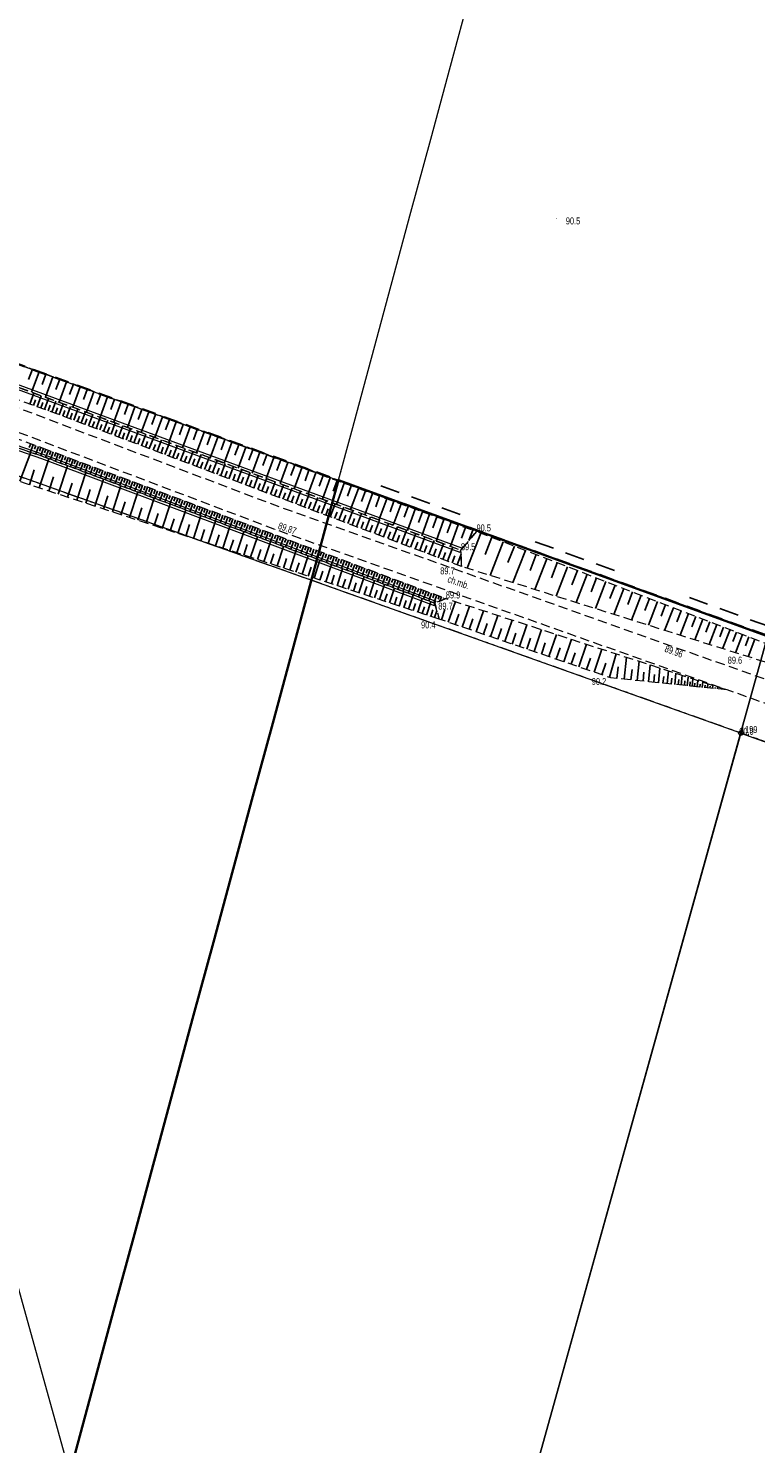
# Model space of a CAD drawing. Header units: metres. Extents: x 6524698 to 6533081, y 5883213 to 5896811.
# Tile 98 of 131: x 6526898 to 6526976, y 5894274 to 5894426. Entities that reach past the tile are written whole.
import ezdxf

# ---------------------------------------------------------------- set-up
doc = ezdxf.new("R2010")
doc.units = ezdxf.units.M
for name, pattern in [('mapa zasadnicza$0$1.0_0.5', [1.5, 1, -0.5]), ('mapa zasadnicza$0$1.5_1.0', [2.5, 1.5, -1]), ('mapa zasadnicza$0$219-1000', [0]), ('mapa zasadnicza$0$219-500', [0]), ('mapa zasadnicza$0$32_1000of', [17.7, 2.1, -1.4, 2.1, -1.4, 2.1, -8.6]), ('mapa zasadnicza$0$egkk-1000', [3, 2.25, -0.75]), ('mapa zasadnicza$0$egkk-500', [2, 1.5, -0.5]), ('mapa zasadnicza$0$egug-1000', [1.5, 0.75, -0.75]), ('mapa zasadnicza$0$egug-500', [1, 0.5, -0.5]), ('mapa zasadnicza$0$l219_1000', [0]), ('mapa zasadnicza$0$suep_sn_500', [0]), ('mapa zasadnicza$0$suep_wn_500', [0])]:
    doc.linetypes.add(name, pattern=pattern)
for name, color, linetype in [('mapa zasadnicza$0$000 Inne (niezydentyfikowane)', 7, 'Continuous'), ('mapa zasadnicza$0$202-punkt graniczny', 7, 'Continuous'), ('mapa zasadnicza$0$202-punkt graniczny-Atr103', 7, 'Continuous'), ('mapa zasadnicza$0$216-obręb ewidencyjny', 7, 'Continuous'), ('mapa zasadnicza$0$217-kontur klasyfikacyjny', 7, 'Continuous'), ('mapa zasadnicza$0$218-kontur użytku gruntowego', 7, 'Continuous'), ('mapa zasadnicza$0$219-działka ewidencyjna', 7, 'Continuous'), ('mapa zasadnicza$0$235-Granica obrębu symb. poboczny', 7, 'Continuous'), ('mapa zasadnicza$0$chodnik', 7, 'Continuous'), ('mapa zasadnicza$0$chodnik-Atr17', 7, 'Continuous'), ('mapa zasadnicza$0$pikieta naturalna', 7, 'Continuous'), ('mapa zasadnicza$0$pikieta naturalna-Atr2', 7, 'Continuous'), ('mapa zasadnicza$0$pikieta sztuczna', 7, 'Continuous'), ('mapa zasadnicza$0$pikieta sztuczna-Atr2', 7, 'Continuous'), ('mapa zasadnicza$0$przewód elektroenergetyczny wysokiego napięcia', 7, 'Continuous'), ('mapa zasadnicza$0$przewód elektroenergetyczny średniego napięcia', 7, 'Continuous'), ('mapa zasadnicza$0$Ramki i opis wydruku', 7, 'Continuous'), ('mapa zasadnicza$0$rów przydrożny (linia)', 7, 'Continuous'), ('mapa zasadnicza$0$skarpa nieumocniona', 7, 'Continuous')]:
    doc.layers.add(name, color=color, linetype=linetype)
doc.styles.add('mapa zasadnicza$0$STANDARD', font='Working1250', dxfattribs={"width": 0.75})

# ---------------------------------------------------------------- blocks, each defined once
blk = doc.blocks.new('mapa zasadnicza$0$202')
at = {"color": 0, "linetype": 'Continuous', "lineweight": 0}
blk.add_circle((0, 0), 0.25, dxfattribs=at)
blk = doc.blocks.new('mapa zasadnicza$0$PW01')
at = {"linetype": 'Continuous', "lineweight": 13}
h = blk.add_hatch(color=0, dxfattribs=at)
edge = h.paths.add_edge_path()
edge.add_arc((0, 0), 0.045, 0, 360)

msp = doc.modelspace()

# ---------------------------------------------------------------- linework, layer by layer
at = {"layer": 'mapa zasadnicza$0$000 Inne (niezydentyfikowane)', "color": 7, "linetype": 'Continuous', "lineweight": 35, "flags": 128}
msp.add_lwpolyline([(6526902.663, 5894272.633), (6526904.795, 5894280.515), (6526906.927, 5894288.397), (6526909.058, 5894296.279), (6526911.19, 5894304.161), (6526913.321, 5894312.042), (6526915.453, 5894319.924), (6526917.584, 5894327.806), (6526919.716, 5894335.688), (6526921.848, 5894343.57), (6526923.979, 5894351.452), (6526926.111, 5894359.334), (6526928.242, 5894367.216), (6526930.374, 5894375.098), (6526931.071, 5894377.675), (6526977.15, 5894360.93), (6527004.75, 5894459.57)], dxfattribs=at)
at = {"layer": 'mapa zasadnicza$0$000 Inne (niezydentyfikowane)', "color": 7, "linetype": 'Continuous', "lineweight": 25, "flags": 128}
for points in [[(6526898.05, 5894389.67), (6526897.64, 5894388.56)], [(6526898.79, 5894389.4), (6526897.97, 5894387.18)], [(6526899.52, 5894389.13), (6526899.12, 5894388.02)], [(6526900.26, 5894388.86), (6526899.45, 5894386.64)], [(6526901, 5894388.59), (6526900.6, 5894387.48)], [(6526897.77, 5894385.91), (6526898.2, 5894387.1)], [(6526901.74, 5894388.32), (6526900.93, 5894386.1)], [(6526902.48, 5894388.05), (6526902.07, 5894386.94)], [(6526903.21, 5894387.77), (6526902.4, 5894385.57)], [(6526903.95, 5894387.5), (6526903.55, 5894386.4)], [(6526904.69, 5894387.24), (6526903.88, 5894385.02)], [(6526905.43, 5894386.97), (6526905.02, 5894385.86)], [(6526898.17, 5894385.76), (6526898.38, 5894386.36)], [(6526898.56, 5894385.62), (6526899, 5894386.81)], [(6526898.96, 5894385.47), (6526899.18, 5894386.07)], [(6526899.36, 5894385.33), (6526899.79, 5894386.52)], [(6526899.75, 5894385.19), (6526899.97, 5894385.78)], [(6526900.15, 5894385.04), (6526900.58, 5894386.23)], [(6526900.55, 5894384.9), (6526900.76, 5894385.49)], [(6526900.94, 5894384.76), (6526901.37, 5894385.94)], [(6526901.73, 5894384.47), (6526902.18, 5894385.65)], [(6526906.16, 5894386.7), (6526905.35, 5894384.48)], [(6526906.9, 5894386.43), (6526906.5, 5894385.32)], [(6526907.64, 5894386.16), (6526906.83, 5894383.94)], [(6526908.38, 5894385.89), (6526907.98, 5894384.77)], [(6526909.12, 5894385.62), (6526908.31, 5894383.39)], [(6526901.34, 5894384.61), (6526901.55, 5894385.21)], [(6526902.13, 5894384.32), (6526902.35, 5894384.91)], [(6526902.52, 5894384.17), (6526902.97, 5894385.36)], [(6526902.92, 5894384.02), (6526903.14, 5894384.62)], [(6526903.32, 5894383.87), (6526903.77, 5894385.06)], [(6526903.72, 5894383.72), (6526903.94, 5894384.32)], [(6526904.12, 5894383.57), (6526904.57, 5894384.77)], [(6526904.52, 5894383.42), (6526904.75, 5894384.02)], [(6526904.92, 5894383.27), (6526905.38, 5894384.47)], [(6526905.73, 5894382.96), (6526906.19, 5894384.17)], [(6526909.87, 5894385.34), (6526909.46, 5894384.23)], [(6526910.61, 5894385.07), (6526909.79, 5894382.84)], [(6526911.35, 5894384.8), (6526910.94, 5894383.69)], [(6526912.09, 5894384.53), (6526911.28, 5894382.3)], [(6526912.84, 5894384.26), (6526912.43, 5894383.14)], [(6526913.58, 5894383.99), (6526912.77, 5894381.75)], [(6526905.32, 5894383.11), (6526905.55, 5894383.72)], [(6526906.13, 5894382.81), (6526906.36, 5894383.41)], [(6526906.54, 5894382.65), (6526907, 5894383.87)], [(6526906.95, 5894382.5), (6526907.18, 5894383.11)], [(6526907.36, 5894382.35), (6526907.82, 5894383.57)], [(6526907.77, 5894382.19), (6526908, 5894382.8)], [(6526908.18, 5894382.04), (6526908.64, 5894383.27)], [(6526908.59, 5894381.88), (6526908.82, 5894382.5)], [(6526909, 5894381.72), (6526909.47, 5894382.96)], [(6526909.83, 5894381.41), (6526910.3, 5894382.66)], [(6526914.33, 5894383.71), (6526913.92, 5894382.59)], [(6526915.08, 5894383.44), (6526914.26, 5894381.2)], [(6526915.83, 5894383.17), (6526915.42, 5894382.05)], [(6526916.57, 5894382.89), (6526915.75, 5894380.65)], [(6526917.32, 5894382.62), (6526916.91, 5894381.5)], [(6526897.87, 5894381.64), (6526897.72, 5894381.22)], [(6526898.15, 5894381.54), (6526897.85, 5894380.71)], [(6526898.43, 5894381.44), (6526898.28, 5894381.03)], [(6526898.7, 5894381.34), (6526898.41, 5894380.52)], [(6526898.98, 5894381.24), (6526898.83, 5894380.83)], [(6526899.25, 5894381.14), (6526898.95, 5894380.34)], [(6526899.52, 5894381.04), (6526899.37, 5894380.64)], [(6526899.78, 5894380.94), (6526899.48, 5894380.14)], [(6526909.42, 5894381.57), (6526909.65, 5894382.19)], [(6526910.25, 5894381.25), (6526910.49, 5894381.88)], [(6526910.67, 5894381.1), (6526911.14, 5894382.35)], [(6526911.09, 5894380.94), (6526911.32, 5894381.56)], [(6526911.51, 5894380.78), (6526911.98, 5894382.04)], [(6526911.93, 5894380.62), (6526912.17, 5894381.25)], [(6526912.35, 5894380.46), (6526912.83, 5894381.73)], [(6526912.77, 5894380.3), (6526913.01, 5894380.93)], [(6526913.2, 5894380.14), (6526913.68, 5894381.41)], [(6526914.05, 5894379.82), (6526914.53, 5894381.1)], [(6526918.07, 5894382.35), (6526917.25, 5894380.1)], [(6526918.82, 5894382.07), (6526918.41, 5894380.95)], [(6526919.57, 5894381.8), (6526918.75, 5894379.54)], [(6526920.33, 5894381.52), (6526919.91, 5894380.39)], [(6526921.08, 5894381.25), (6526920.25, 5894378.99)], [(6526921.83, 5894380.97), (6526921.42, 5894379.84)], [(6526896.69, 5894377.58), (6526897.89, 5894380.7)], [(6526898.78, 5894376.85), (6526899.82, 5894380.01)], [(6526900.05, 5894380.84), (6526899.9, 5894380.44)], [(6526900.31, 5894380.74), (6526900.02, 5894379.94)], [(6526900.58, 5894380.64), (6526900.43, 5894380.24)], [(6526900.85, 5894380.54), (6526900.55, 5894379.74)], [(6526901.11, 5894380.44), (6526900.96, 5894380.04)], [(6526901.38, 5894380.34), (6526901.08, 5894379.54)], [(6526901.65, 5894380.24), (6526901.5, 5894379.84)], [(6526901.91, 5894380.14), (6526901.62, 5894379.34)], [(6526902.18, 5894380.04), (6526902.03, 5894379.64)], [(6526902.45, 5894379.94), (6526902.15, 5894379.14)], [(6526902.72, 5894379.84), (6526902.57, 5894379.44)], [(6526902.98, 5894379.74), (6526902.68, 5894378.94)], [(6526903.25, 5894379.64), (6526903.1, 5894379.24)], [(6526903.52, 5894379.54), (6526903.22, 5894378.74)], [(6526903.78, 5894379.44), (6526903.63, 5894379.04)], [(6526904.05, 5894379.34), (6526903.75, 5894378.54)], [(6526913.62, 5894379.98), (6526913.86, 5894380.62)], [(6526914.48, 5894379.66), (6526914.72, 5894380.3)], [(6526914.91, 5894379.49), (6526915.39, 5894380.78)], [(6526915.34, 5894379.33), (6526915.58, 5894379.98)], [(6526915.77, 5894379.17), (6526916.25, 5894380.46)], [(6526916.2, 5894379.01), (6526916.44, 5894379.65)], [(6526916.63, 5894378.84), (6526917.12, 5894380.14)], [(6526917.07, 5894378.68), (6526917.31, 5894379.33)], [(6526917.5, 5894378.51), (6526918, 5894379.82)], [(6526918.38, 5894378.18), (6526918.87, 5894379.5)], [(6526922.59, 5894380.7), (6526921.76, 5894378.43)], [(6526923.34, 5894380.42), (6526922.93, 5894379.29)], [(6526924.1, 5894380.15), (6526923.27, 5894377.88)], [(6526924.85, 5894379.87), (6526924.44, 5894378.73)], [(6526925.61, 5894379.59), (6526924.78, 5894377.32)], [(6526897.74, 5894377.2), (6526898.26, 5894378.79)], [(6526899.82, 5894376.51), (6526900.33, 5894378.07)], [(6526900.84, 5894376.18), (6526901.85, 5894379.25)], [(6526902.84, 5894375.52), (6526903.82, 5894378.52)], [(6526904.32, 5894379.24), (6526904.17, 5894378.84)], [(6526904.59, 5894379.14), (6526904.29, 5894378.34)], [(6526904.85, 5894379.04), (6526904.7, 5894378.64)], [(6526904.79, 5894374.88), (6526905.74, 5894377.8)], [(6526905.12, 5894378.94), (6526904.82, 5894378.14)], [(6526905.39, 5894378.84), (6526905.24, 5894378.44)], [(6526905.66, 5894378.74), (6526905.36, 5894377.94)], [(6526905.93, 5894378.64), (6526905.78, 5894378.24)], [(6526906.19, 5894378.54), (6526905.89, 5894377.74)], [(6526906.46, 5894378.44), (6526906.31, 5894378.04)], [(6526906.73, 5894378.34), (6526906.43, 5894377.54)], [(6526907, 5894378.24), (6526906.85, 5894377.84)], [(6526907.27, 5894378.14), (6526906.97, 5894377.34)], [(6526907.53, 5894378.04), (6526907.38, 5894377.64)], [(6526907.8, 5894377.94), (6526907.5, 5894377.14)], [(6526908.07, 5894377.84), (6526907.92, 5894377.44)], [(6526917.94, 5894378.35), (6526918.19, 5894379)], [(6526918.82, 5894378.02), (6526919.07, 5894378.68)], [(6526919.26, 5894377.85), (6526919.76, 5894379.17)], [(6526919.7, 5894377.68), (6526919.95, 5894378.35)], [(6526920.14, 5894377.52), (6526920.64, 5894378.84)], [(6526920.59, 5894377.35), (6526920.84, 5894378.02)], [(6526921.03, 5894377.18), (6526921.54, 5894378.52)], [(6526921.93, 5894376.84), (6526922.43, 5894378.19)], [(6526922.82, 5894376.5), (6526923.33, 5894377.85)], [(6526926.37, 5894379.32), (6526925.95, 5894378.18)], [(6526927.13, 5894379.04), (6526926.3, 5894376.76)], [(6526927.89, 5894378.76), (6526927.47, 5894377.62)], [(6526928.65, 5894378.49), (6526927.81, 5894376.2)], [(6526929.41, 5894378.21), (6526928.99, 5894377.06)], [(6526930.17, 5894377.93), (6526929.34, 5894375.64)], [(6526901.85, 5894375.85), (6526902.34, 5894377.36)], [(6526903.82, 5894375.2), (6526904.3, 5894376.68)], [(6526906.68, 5894374.26), (6526907.61, 5894377.1)], [(6526908.34, 5894377.74), (6526908.04, 5894376.94)], [(6526908.61, 5894377.64), (6526908.46, 5894377.24)], [(6526908.52, 5894373.66), (6526909.43, 5894376.41)], [(6526908.88, 5894377.54), (6526908.58, 5894376.73)], [(6526909.15, 5894377.44), (6526909, 5894377.04)], [(6526909.42, 5894377.34), (6526909.11, 5894376.53)], [(6526909.68, 5894377.24), (6526909.53, 5894376.84)], [(6526909.95, 5894377.14), (6526909.65, 5894376.33)], [(6526910.22, 5894377.04), (6526910.07, 5894376.63)], [(6526910.49, 5894376.94), (6526910.19, 5894376.13)], [(6526910.76, 5894376.84), (6526910.61, 5894376.43)], [(6526911.03, 5894376.74), (6526910.73, 5894375.93)], [(6526911.3, 5894376.64), (6526911.15, 5894376.23)], [(6526911.57, 5894376.54), (6526911.27, 5894375.73)], [(6526911.84, 5894376.43), (6526911.69, 5894376.03)], [(6526912.11, 5894376.33), (6526911.81, 5894375.52)], [(6526921.48, 5894377.01), (6526921.73, 5894377.68)], [(6526922.37, 5894376.67), (6526922.63, 5894377.35)], [(6526923.28, 5894376.33), (6526923.53, 5894377.01)], [(6526923.73, 5894376.16), (6526924.24, 5894377.52)], [(6526924.18, 5894375.99), (6526924.44, 5894376.67)], [(6526924.64, 5894375.82), (6526925.15, 5894377.18)], [(6526925.09, 5894375.65), (6526925.35, 5894376.33)], [(6526925.55, 5894375.48), (6526926.07, 5894376.85)], [(6526926.47, 5894375.13), (6526926.99, 5894376.51)], [(6526930.93, 5894377.65), (6526930.51, 5894376.51)], [(6526931.7, 5894377.37), (6526930.86, 5894375.08)], [(6526932.46, 5894377.09), (6526932.04, 5894375.95)], [(6526933.23, 5894376.81), (6526932.39, 5894374.52)], [(6526933.99, 5894376.53), (6526933.57, 5894375.38)], [(6526905.74, 5894374.57), (6526906.21, 5894376.01)], [(6526907.61, 5894373.96), (6526908.07, 5894375.35)], [(6526910.32, 5894373.07), (6526911.2, 5894375.75)], [(6526912.06, 5894372.49), (6526912.92, 5894375.11)], [(6526912.38, 5894376.23), (6526912.23, 5894375.83)], [(6526912.65, 5894376.13), (6526912.35, 5894375.32)], [(6526912.92, 5894376.03), (6526912.77, 5894375.63)], [(6526913.19, 5894375.93), (6526912.88, 5894375.12)], [(6526913.46, 5894375.83), (6526913.31, 5894375.42)], [(6526913.73, 5894375.73), (6526913.42, 5894374.92)], [(6526914, 5894375.63), (6526913.85, 5894375.22)], [(6526914.27, 5894375.53), (6526913.97, 5894374.72)], [(6526914.54, 5894375.43), (6526914.39, 5894375.02)], [(6526914.81, 5894375.32), (6526914.51, 5894374.51)], [(6526915.08, 5894375.22), (6526914.93, 5894374.82)], [(6526915.35, 5894375.12), (6526915.05, 5894374.31)], [(6526915.62, 5894375.02), (6526915.47, 5894374.62)], [(6526915.89, 5894374.92), (6526915.59, 5894374.11)], [(6526916.16, 5894374.82), (6526916.01, 5894374.41)], [(6526926.01, 5894375.3), (6526926.27, 5894375.99)], [(6526926.93, 5894374.96), (6526927.19, 5894375.65)], [(6526927.39, 5894374.78), (6526927.91, 5894376.17)], [(6526927.85, 5894374.61), (6526928.12, 5894375.3)], [(6526928.32, 5894374.43), (6526928.84, 5894375.82)], [(6526928.78, 5894374.25), (6526929.05, 5894374.95)], [(6526929.25, 5894374.08), (6526929.78, 5894375.48)], [(6526930.19, 5894373.72), (6526930.72, 5894375.13)], [(6526931.13, 5894373.37), (6526931.67, 5894374.78)], [(6526934.76, 5894376.25), (6526933.92, 5894373.95)], [(6526935.52, 5894375.97), (6526935.1, 5894374.82)], [(6526936.29, 5894375.69), (6526935.45, 5894373.39)], [(6526937.06, 5894375.41), (6526936.64, 5894374.26)], [(6526937.83, 5894375.13), (6526936.99, 5894372.82)], [(6526938.6, 5894374.85), (6526938.18, 5894373.7)], [(6526909.43, 5894373.36), (6526909.87, 5894374.72)], [(6526911.2, 5894372.78), (6526911.63, 5894374.1)], [(6526912.92, 5894372.21), (6526913.34, 5894373.5)], [(6526913.76, 5894371.94), (6526914.6, 5894374.48)], [(6526915.42, 5894371.39), (6526916.23, 5894373.87)], [(6526916.43, 5894374.72), (6526916.13, 5894373.91)], [(6526916.7, 5894374.62), (6526916.55, 5894374.21)], [(6526916.98, 5894374.52), (6526916.67, 5894373.7)], [(6526917.03, 5894370.86), (6526917.82, 5894373.27)], [(6526917.25, 5894374.41), (6526917.09, 5894374.01)], [(6526917.52, 5894374.31), (6526917.21, 5894373.5)], [(6526917.79, 5894374.21), (6526917.64, 5894373.8)], [(6526918.06, 5894374.11), (6526917.76, 5894373.3)], [(6526918.33, 5894374.01), (6526918.18, 5894373.6)], [(6526918.6, 5894373.91), (6526918.3, 5894373.09)], [(6526918.87, 5894373.81), (6526918.72, 5894373.4)], [(6526919.15, 5894373.7), (6526918.84, 5894372.89)], [(6526919.42, 5894373.6), (6526919.27, 5894373.2)], [(6526919.69, 5894373.5), (6526919.38, 5894372.69)], [(6526919.96, 5894373.4), (6526919.81, 5894372.99)], [(6526920.23, 5894373.3), (6526919.93, 5894372.48)], [(6526929.72, 5894373.9), (6526929.98, 5894374.6)], [(6526930.66, 5894373.55), (6526930.93, 5894374.25)], [(6526931.6, 5894373.19), (6526931.87, 5894373.9)], [(6526932.08, 5894373.01), (6526932.62, 5894374.43)], [(6526932.55, 5894372.83), (6526932.82, 5894373.54)], [(6526933.03, 5894372.65), (6526933.57, 5894374.08)], [(6526933.99, 5894372.29), (6526934.53, 5894373.73)], [(6526934.95, 5894371.92), (6526935.5, 5894373.37)], [(6526939.37, 5894374.57), (6526938.52, 5894372.25)], [(6526940.14, 5894374.29), (6526939.72, 5894373.13)], [(6526940.91, 5894374.01), (6526940.07, 5894371.69)], [(6526941.69, 5894373.72), (6526941.26, 5894372.56)], [(6526942.46, 5894373.44), (6526941.61, 5894371.12)], [(6526914.6, 5894371.66), (6526915.01, 5894372.92)], [(6526916.23, 5894371.13), (6526916.63, 5894372.35)], [(6526917.82, 5894370.61), (6526918.21, 5894371.79)], [(6526918.59, 5894370.35), (6526919.36, 5894372.69)], [(6526920.12, 5894369.85), (6526920.87, 5894372.13)], [(6526920.51, 5894373.2), (6526920.35, 5894372.79)], [(6526920.78, 5894373.1), (6526920.47, 5894372.28)], [(6526921.05, 5894372.99), (6526920.9, 5894372.59)], [(6526921.32, 5894372.89), (6526921.02, 5894372.07)], [(6526921.59, 5894372.79), (6526921.44, 5894372.38)], [(6526921.87, 5894372.69), (6526921.56, 5894371.87)], [(6526922.14, 5894372.59), (6526921.99, 5894372.18)], [(6526922.41, 5894372.48), (6526922.11, 5894371.67)], [(6526922.68, 5894372.38), (6526922.53, 5894371.97)], [(6526922.96, 5894372.28), (6526922.65, 5894371.46)], [(6526923.23, 5894372.18), (6526923.08, 5894371.77)], [(6526923.5, 5894372.08), (6526923.2, 5894371.26)], [(6526923.78, 5894371.98), (6526923.62, 5894371.57)], [(6526924.05, 5894371.87), (6526923.74, 5894371.05)], [(6526924.32, 5894371.77), (6526924.17, 5894371.36)], [(6526933.51, 5894372.47), (6526933.78, 5894373.19)], [(6526934.47, 5894372.11), (6526934.74, 5894372.83)], [(6526935.44, 5894371.74), (6526935.71, 5894372.47)], [(6526935.92, 5894371.56), (6526936.47, 5894373.01)], [(6526936.41, 5894371.38), (6526936.68, 5894372.1)], [(6526936.89, 5894371.19), (6526937.45, 5894372.65)], [(6526937.38, 5894371.01), (6526937.66, 5894371.74)], [(6526937.87, 5894370.82), (6526938.43, 5894372.29)], [(6526938.86, 5894370.45), (6526939.41, 5894371.93)], [(6526943.24, 5894373.16), (6526942.81, 5894372)], [(6526944.01, 5894372.88), (6526943.16, 5894370.55)], [(6526944.79, 5894372.59), (6526944.36, 5894371.43)], [(6526946.44, 5894371.98), (6526944.96, 5894368.18)], [(6526945.56, 5894372.31), (6526945.15, 5894371.16)], [(6526919.36, 5894370.1), (6526919.74, 5894371.25)], [(6526920.86, 5894369.61), (6526921.23, 5894370.73)], [(6526921.6, 5894369.36), (6526922.33, 5894371.58)], [(6526922.33, 5894369.12), (6526922.69, 5894370.22)], [(6526923.04, 5894368.89), (6526923.75, 5894371.05)], [(6526924.6, 5894371.67), (6526924.29, 5894370.85)], [(6526924.45, 5894368.43), (6526925.14, 5894370.53)], [(6526924.87, 5894371.57), (6526924.72, 5894371.16)], [(6526925.14, 5894371.46), (6526924.84, 5894370.64)], [(6526925.42, 5894371.36), (6526925.26, 5894370.95)], [(6526925.69, 5894371.26), (6526925.38, 5894370.44)], [(6526925.96, 5894371.16), (6526925.81, 5894370.75)], [(6526926.24, 5894371.06), (6526925.93, 5894370.23)], [(6526926.51, 5894370.95), (6526926.36, 5894370.54)], [(6526926.78, 5894370.85), (6526926.48, 5894370.03)], [(6526927.06, 5894370.75), (6526926.9, 5894370.34)], [(6526927.33, 5894370.65), (6526927.02, 5894369.82)], [(6526927.61, 5894370.54), (6526927.45, 5894370.13)], [(6526927.88, 5894370.44), (6526927.57, 5894369.62)], [(6526928.15, 5894370.34), (6526928, 5894369.93)], [(6526928.43, 5894370.24), (6526928.12, 5894369.41)], [(6526938.36, 5894370.64), (6526938.64, 5894371.37)], [(6526939.35, 5894370.26), (6526939.63, 5894371)], [(6526939.85, 5894370.08), (6526940.41, 5894371.56)], [(6526940.34, 5894369.89), (6526940.62, 5894370.63)], [(6526940.84, 5894369.7), (6526941.4, 5894371.19)], [(6526941.34, 5894369.51), (6526941.62, 5894370.26)], [(6526941.84, 5894369.32), (6526942.41, 5894370.82)], [(6526942.85, 5894368.94), (6526943.42, 5894370.45)], [(6526947.62, 5894371.52), (6526946.9, 5894369.66)], [(6526948.84, 5894371.05), (6526947.43, 5894367.41)], [(6526950.06, 5894370.57), (6526949.37, 5894368.79)], [(6526923.75, 5894368.66), (6526924.1, 5894369.72)], [(6526925.14, 5894368.2), (6526925.48, 5894369.24)], [(6526925.82, 5894367.98), (6526926.49, 5894370.03)], [(6526926.49, 5894367.76), (6526926.82, 5894368.77)], [(6526927.15, 5894367.54), (6526927.8, 5894369.53)], [(6526928.44, 5894367.12), (6526929.08, 5894369.06)], [(6526928.7, 5894370.13), (6526928.55, 5894369.72)], [(6526928.98, 5894370.03), (6526928.67, 5894369.21)], [(6526929.25, 5894369.93), (6526929.1, 5894369.52)], [(6526929.53, 5894369.83), (6526929.22, 5894369)], [(6526929.8, 5894369.72), (6526929.65, 5894369.31)], [(6526930.07, 5894369.62), (6526929.77, 5894368.8)], [(6526930.35, 5894369.52), (6526930.2, 5894369.11)], [(6526930.62, 5894369.42), (6526930.32, 5894368.59)], [(6526930.9, 5894369.31), (6526930.75, 5894368.9)], [(6526931.17, 5894369.21), (6526930.87, 5894368.39)], [(6526931.45, 5894369.11), (6526931.3, 5894368.7)], [(6526931.72, 5894369.01), (6526931.42, 5894368.18)], [(6526932, 5894368.9), (6526931.85, 5894368.49)], [(6526932.28, 5894368.8), (6526931.97, 5894367.97)], [(6526932.55, 5894368.7), (6526932.4, 5894368.28)], [(6526942.34, 5894369.13), (6526942.63, 5894369.89)], [(6526943.35, 5894368.75), (6526943.64, 5894369.51)], [(6526943.87, 5894368.56), (6526944.3, 5894369.7)], [(6526951.25, 5894370.11), (6526949.9, 5894366.63)], [(6526952.42, 5894369.66), (6526951.76, 5894367.95)], [(6526953.57, 5894369.21), (6526952.28, 5894365.88)], [(6526954.69, 5894368.78), (6526954.06, 5894367.15)], [(6526927.8, 5894367.33), (6526928.12, 5894368.31)], [(6526929.08, 5894366.91), (6526929.39, 5894367.87)], [(6526929.7, 5894366.7), (6526930.32, 5894368.59)], [(6526930.32, 5894366.5), (6526930.62, 5894367.43)], [(6526930.93, 5894366.3), (6526931.53, 5894368.14)], [(6526932.12, 5894365.91), (6526932.71, 5894367.7)], [(6526932.83, 5894368.59), (6526932.52, 5894367.77)], [(6526933.1, 5894368.49), (6526932.95, 5894368.08)], [(6526933.38, 5894368.39), (6526933.07, 5894367.56)], [(6526933.28, 5894365.53), (6526933.85, 5894367.27)], [(6526933.65, 5894368.28), (6526933.5, 5894367.87)], [(6526933.93, 5894368.18), (6526933.62, 5894367.35)], [(6526934.2, 5894368.08), (6526934.05, 5894367.66)], [(6526934.48, 5894367.98), (6526934.17, 5894367.15)], [(6526934.76, 5894367.87), (6526934.6, 5894367.46)], [(6526935.03, 5894367.77), (6526934.72, 5894366.94)], [(6526935.31, 5894367.67), (6526935.15, 5894367.25)], [(6526935.59, 5894367.56), (6526935.28, 5894366.73)], [(6526935.86, 5894367.46), (6526935.71, 5894367.05)], [(6526936.14, 5894367.36), (6526935.83, 5894366.53)], [(6526936.41, 5894367.25), (6526936.26, 5894366.84)], [(6526936.69, 5894367.15), (6526936.38, 5894366.32)], [(6526955.78, 5894368.35), (6526954.55, 5894365.16)], [(6526956.86, 5894367.94), (6526956.25, 5894366.38)], [(6526957.9, 5894367.53), (6526956.72, 5894364.48)], [(6526958.93, 5894367.13), (6526958.35, 5894365.64)], [(6526931.53, 5894366.1), (6526931.83, 5894367.01)], [(6526932.71, 5894365.72), (6526933, 5894366.6)], [(6526933.85, 5894365.34), (6526934.13, 5894366.2)], [(6526934.41, 5894365.16), (6526934.97, 5894366.85)], [(6526934.97, 5894364.98), (6526935.24, 5894365.81)], [(6526935.51, 5894364.8), (6526936.05, 5894366.44)], [(6526936.58, 5894364.44), (6526937.11, 5894366.05)], [(6526936.97, 5894367.05), (6526936.81, 5894366.63)], [(6526937.24, 5894366.94), (6526936.93, 5894366.11)], [(6526937.52, 5894366.84), (6526937.37, 5894366.42)], [(6526937.8, 5894366.74), (6526937.49, 5894365.91)], [(6526937.63, 5894364.1), (6526938.14, 5894365.66)], [(6526938.08, 5894366.63), (6526937.92, 5894366.22)], [(6526938.35, 5894366.53), (6526938.04, 5894365.7)], [(6526938.63, 5894366.43), (6526938.47, 5894366.01)], [(6526938.91, 5894366.32), (6526938.6, 5894365.49)], [(6526939.18, 5894366.22), (6526939.03, 5894365.8)], [(6526939.46, 5894366.11), (6526939.15, 5894365.28)], [(6526939.74, 5894366.01), (6526939.58, 5894365.59)], [(6526940.02, 5894365.91), (6526939.71, 5894365.07)], [(6526940.29, 5894365.8), (6526940.14, 5894365.39)], [(6526940.57, 5894365.7), (6526940.26, 5894364.87)], [(6526940.85, 5894365.6), (6526940.69, 5894365.18)], [(6526959.93, 5894366.75), (6526958.8, 5894363.82)], [(6526960.92, 5894366.36), (6526960.36, 5894364.93)], [(6526961.88, 5894365.99), (6526960.79, 5894363.19)], [(6526962.82, 5894365.63), (6526962.29, 5894364.26)], [(6526936.05, 5894364.62), (6526936.32, 5894365.43)], [(6526937.11, 5894364.27), (6526937.37, 5894365.06)], [(6526938.14, 5894363.94), (6526938.39, 5894364.7)], [(6526938.64, 5894363.77), (6526939.14, 5894365.29)], [(6526939.14, 5894363.61), (6526939.38, 5894364.36)], [(6526939.63, 5894363.45), (6526940.11, 5894364.92)], [(6526940.58, 5894363.13), (6526941.05, 5894364.57)], [(6526941.13, 5894365.49), (6526940.82, 5894364.66)], [(6526941.41, 5894365.39), (6526941.25, 5894364.97)], [(6526941.68, 5894365.28), (6526941.37, 5894364.45)], [(6526941.96, 5894365.18), (6526941.84, 5894364.85)], [(6526942.2, 5894365.09), (6526942.03, 5894364.65)], [(6526942.44, 5894365), (6526942.4, 5894364.9)], [(6526942.93, 5894362.35), (6526943.7, 5894364.58)], [(6526944.43, 5894361.83), (6526945.21, 5894364.09)], [(6526963.74, 5894365.27), (6526962.7, 5894362.59)], [(6526964.63, 5894364.92), (6526964.13, 5894363.61)], [(6526965.51, 5894364.58), (6526964.52, 5894362.02)], [(6526966.37, 5894364.25), (6526965.89, 5894362.99)], [(6526940.11, 5894363.29), (6526940.35, 5894364.02)], [(6526941.03, 5894362.98), (6526941.26, 5894363.68)], [(6526941.45, 5894362.85), (6526941.7, 5894363.58)], [(6526942.18, 5894362.6), (6526942.56, 5894363.72)], [(6526943.68, 5894362.09), (6526944.06, 5894363.21)], [(6526945.19, 5894361.57), (6526945.58, 5894362.71)], [(6526945.95, 5894361.31), (6526946.73, 5894363.59)], [(6526947.49, 5894360.79), (6526948.27, 5894363.09)], [(6526949.04, 5894360.26), (6526949.83, 5894362.59)], [(6526967.22, 5894363.92), (6526966.27, 5894361.47)], [(6526968.04, 5894363.6), (6526967.58, 5894362.4)], [(6526968.85, 5894363.29), (6526967.94, 5894360.94)], [(6526969.63, 5894362.98), (6526969.19, 5894361.84)], [(6526970.41, 5894362.68), (6526969.53, 5894360.44)], [(6526946.72, 5894361.05), (6526947.11, 5894362.2)], [(6526948.26, 5894360.53), (6526948.66, 5894361.68)], [(6526949.82, 5894359.99), (6526950.22, 5894361.16)], [(6526950.6, 5894359.73), (6526951.4, 5894362.08)], [(6526952.18, 5894359.19), (6526952.99, 5894361.56)], [(6526953.78, 5894358.64), (6526954.6, 5894361.04)], [(6526971.16, 5894362.39), (6526970.73, 5894361.29)], [(6526971.9, 5894362.11), (6526971.06, 5894359.96)], [(6526972.62, 5894361.83), (6526972.21, 5894360.77)], [(6526973.33, 5894361.55), (6526972.53, 5894359.49)], [(6526974.02, 5894361.28), (6526973.63, 5894360.28)], [(6526974.69, 5894361.02), (6526973.93, 5894359.05)], [(6526951.39, 5894359.46), (6526951.79, 5894360.64)], [(6526952.98, 5894358.91), (6526953.39, 5894360.11)], [(6526954.58, 5894358.37), (6526954.99, 5894359.57)], [(6526955.39, 5894358.09), (6526956.22, 5894360.51)], [(6526957.02, 5894357.53), (6526957.85, 5894359.98)], [(6526975.35, 5894360.77), (6526974.98, 5894359.8)], [(6526976, 5894360.51), (6526975.27, 5894358.63)], [(6526956.2, 5894357.81), (6526956.62, 5894359.03)], [(6526957.84, 5894357.25), (6526958.26, 5894358.48)], [(6526958.66, 5894356.97), (6526959.51, 5894359.44)], [(6526959.49, 5894356.69), (6526959.91, 5894357.93)], [(6526960.31, 5894356.41), (6526961.05, 5894358.94)], [(6526961.9, 5894356.2), (6526962.15, 5894358.58)], [(6526963.31, 5894356.05), (6526963.52, 5894358.13)], [(6526961.13, 5894356.28), (6526961.26, 5894357.55)], [(6526962.63, 5894356.13), (6526962.75, 5894357.24)], [(6526963.94, 5894355.99), (6526964.04, 5894356.96)], [(6526964.53, 5894355.93), (6526964.72, 5894357.74)], [(6526965.09, 5894355.87), (6526965.18, 5894356.72)], [(6526965.6, 5894355.82), (6526965.77, 5894357.4)], [(6526966.09, 5894355.76), (6526966.17, 5894356.51)], [(6526966.54, 5894355.72), (6526966.69, 5894357.1)], [(6526967.36, 5894355.63), (6526967.49, 5894356.84)], [(6526968.07, 5894355.56), (6526968.18, 5894356.62)], [(6526968.7, 5894355.49), (6526968.8, 5894356.42)], [(6526966.96, 5894355.67), (6526967.03, 5894356.32)], [(6526967.73, 5894355.59), (6526967.79, 5894356.16)], [(6526968.4, 5894355.52), (6526968.45, 5894356.02)], [(6526968.98, 5894355.46), (6526969.03, 5894355.9)], [(6526969.25, 5894355.43), (6526969.33, 5894356.24)], [(6526969.51, 5894355.41), (6526969.54, 5894355.78)], [(6526969.78, 5894355.38), (6526969.85, 5894356.07)], [(6526970.06, 5894355.35), (6526970.09, 5894355.67)], [(6526970.33, 5894355.32), (6526970.39, 5894355.9)], [(6526970.61, 5894355.29), (6526970.63, 5894355.55)], [(6526970.88, 5894355.26), (6526970.93, 5894355.72)], [(6526971.16, 5894355.24), (6526971.18, 5894355.44)], [(6526971.43, 5894355.21), (6526971.47, 5894355.55)], [(6526971.71, 5894355.18), (6526971.72, 5894355.32)], [(6526971.98, 5894355.15), (6526972.01, 5894355.37)], [(6526972.26, 5894355.12), (6526972.27, 5894355.2)], [(6526972.53, 5894355.09), (6526972.54, 5894355.2)]]:
    msp.add_lwpolyline(points, dxfattribs=at)
at = {"layer": 'mapa zasadnicza$0$216-obręb ewidencyjny', "color": 7, "linetype": 'mapa zasadnicza$0$1.5_1.0', "lineweight": 35, "flags": 128}
msp.add_lwpolyline([(6528080.19, 5893144.58), (6528061.74, 5893201.21), (6528047.55, 5893241.88), (6528024.92, 5893315.29), (6528008.56, 5893361.13), (6527994.3, 5893412.78), (6527972.36, 5893501.34), (6527968.55, 5893513.63), (6527970.79, 5893518.44), (6527970.73, 5893522.51), (6527967.45, 5893552.31), (6527966.7, 5893563.53), (6527962.24, 5893630.13), (6528051.1, 5893681.86), (6528093.51, 5893704.95), (6528160.44, 5893751.29), (6528192.4, 5893787.97), (6528212.45, 5893801.88), (6528235.37, 5893817.79), (6528263.34, 5893839.22), (6528292.63, 5893867.35), (6528325.94, 5893899.11), (6528322.17, 5893903.05), (6528250.73, 5893995.91), (6528184.31, 5894083.49), (6528144.78, 5894142.59), (6528140.26, 5894150.17), (6528112.08, 5894189.3), (6528016.98, 5894319.35), (6528001.44, 5894344.63), (6527975.61, 5894386.54), (6527948.25, 5894431.11), (6527919.91, 5894480.01), (6527892.39, 5894527.5), (6527882.42, 5894543.56), (6527855.65, 5894587.93), (6527823.65, 5894640.97), (6527805.93, 5894633.3), (6527750.7, 5894622.26), (6527703.08, 5894611.82), (6527660.79, 5894602.88), (6527644.2, 5894599.12), (6527623.22, 5894594.36), (6527546.55, 5894577.52), (6527485.04, 5894564.12), (6527442.59, 5894555.97), (6527376.5, 5894538.97), (6527356.91, 5894534.04), (6527324.89, 5894525.35), (6527242.36, 5894508.66), (6527235, 5894507.23), (6527228.04, 5894506.29), (6527159.89, 5894496.69), (6527053.58, 5894471.18), (6527004.75, 5894459.61), (6526977.15, 5894360.97), (6526895.2, 5894390.7), (6526886.54, 5894409.25), (6526848.25, 5894423.17), (6526790.81, 5894405.63), (6526783.96, 5894403.77), (6526751.66, 5894393.24), (6526675.52, 5894369.12), (6526524.19, 5894423.84), (6526526.13, 5894397.23), (6526528.98, 5894342.85), (6526531.21, 5894300.39), (6526524.41, 5894296.52), (6526520.88, 5894294.84), (6526433.18, 5894243.61), (6526409.32, 5894231.32), (6526314.07, 5894204.53), (6526268.73, 5894188.91), (6526258.95, 5894183.01), (6526232.67, 5894174.45), (6526048.77, 5894185.58), (6526028.42, 5894185.14), (6525944.02, 5894189.55), (6525880.8, 5894192.86), (6525865.46, 5894208.87), (6525815.37, 5894268.24), (6525725.76, 5894354.61), (6525677.43, 5894405.04), (6525642.47, 5894443.85), (6525631.75, 5894455.74), (6525621.46, 5894467.17), (6525618.11, 5894470.89), (6525610.84, 5894478.96), (6525545.06, 5894551.99), (6525537.2, 5894560.72), (6525460.52, 5894338.76), (6525456.21, 5894326.33), (6525450.16, 5894308.9), (6525445.22, 5894294.63), (6525423.21, 5894231.15), (6525415.4, 5894208.63), (6525399.64, 5894161.49), (6525369.98, 5894072.79), (6525342.34, 5893997.91), (6525337.4, 5893981.36), (6525266.58, 5893924.52), (6525217.93, 5893885.48), (6525120.08, 5893806.06), (6525080.21, 5893781.94), (6525034.62, 5893753.64), (6524956.86, 5893706.08), (6524954.17, 5893701.72), (6524952.33, 5893698.77), (6524951.12, 5893696.84), (6524924.06, 5893653.68), (6524922.11, 5893650.61), (6524908.03, 5893628.41), (6524885.99, 5893594.37), (6524823.72, 5893494.6), (6524818.62, 5893484.85), (6524776.38, 5893404.01), (6524760.03, 5893372.45), (6524743.69, 5893340.87), (6524727.34, 5893309.3), (6524725.32, 5893305.6), (6524701.12, 5893258.79), (6524698.5, 5893253.75), (6524741.55, 5893198.86), (6524787.16, 5893135.47), (6524797.48, 5893113.55), (6524827.59, 5893049.65), (6524848.15, 5892993.16), (6524885, 5892891.94), (6524886.71, 5892887.25), (6524900.94, 5892860.83), (6524938.01, 5892801.88), (6524942.47, 5892794.78), (6524958.2, 5892763.24), (6524982.49, 5892709.34), (6524989.65, 5892692.64), (6525021.29, 5892644.7), (6525047.57, 5892607.1), (6525072.42, 5892559.28), (6525080.98, 5892544.34), (6525104.23, 5892503.81), (6525105.73, 5892501.2), (6525124.09, 5892461.96), (6525158, 5892390.4), (6525163.69, 5892366.6), (6525187.74, 5892266.07), (6525200.42, 5892203.7), (6525210.27, 5892167.69), (6525235.54, 5892075.31), (6525239, 5892035.46), (6525241.84, 5892018.03), (6525246.18, 5891943.28), (6525246.02, 5891937.6), (6525245.65, 5891924.05), (6525244.65, 5891887.35), (6525244.88, 5891861.21), (6525245.32, 5891811.32), (6525234.24, 5891649.83), (6525224.07, 5891546.78), (6525208.12, 5891507.31), (6525193.48, 5891471.08), (6525186.45, 5891448.59), (6525184.14, 5891444.14), (6525180.5, 5891437.11), (6525176.64, 5891433.3), (6525163.56, 5891420.57), (6525150.33, 5891406.73), (6525149.34, 5891405.88), (6525147.46, 5891404.1), (6525146.26, 5891402.89), (6525142.82, 5891399.45), (6525132.06, 5891389.06), (6525128.35, 5891385.34), (6525124.8, 5891381.67), (6525121.13, 5891378.06), (6525095.65, 5891351.83), (6525053.05, 5891307.97), (6525038.88, 5891292.8), (6525015.99, 5891261.95), (6524996.02, 5891237.19), (6524958.43, 5891186.61), (6524908.74, 5891119.69), (6524979.34, 5891082.37), (6525035.16, 5891054.09), (6525074.44, 5891035.78), (6525140.68, 5891002.24), (6525158.27, 5890993.31), (6525169.95, 5890987.37), (6525189.03, 5890979.26), (6525225.79, 5890963.63), (6525241.68, 5890952.94), (6525280.63, 5890926.71), (6525286.23, 5890923.62), (6525353.13, 5890886.67), (6525387.9, 5890862.89), (6525416.13, 5890848.06), (6525465.51, 5890821.53), (6525489.55, 5890809.17), (6525532.35, 5890788.13), (6525593.44, 5890757.92), (6525656.38, 5890722.42), (6525712.1, 5890690.97), (6525744.09, 5890674.26), (6525753.93, 5890669.12), (6525811.57, 5890638.94), (6525889.01, 5890598.56), (6525902.26, 5890595.95), (6525968.12, 5890559.29), (6526048.15, 5890515.81), (6526148.09, 5890465.98), (6526205.96, 5890434.59), (6526262.38, 5890404.11), (6526332.75, 5890374.64), (6526425.41, 5890334.29), (6526595.63, 5890279.11), (6526573.45, 5890132.21), (6526575.25, 5890133.06), (6526592.18, 5890129.32), (6526722.43, 5890098.71), (6526728.64, 5890098.03), (6526735.76, 5890098.07), (6526740.34, 5890097.85), (6526742.25, 5890097.45), (6526749.57, 5890095.95), (6526757.09, 5890094.4), (6526758.07, 5890090.77), (6526792.43, 5890086.11), (6526812.21, 5890083.05), (6526890.35, 5890080.91), (6526909.87, 5890084.83), (6526952.34, 5890094.44), (6526971.01, 5890104.38), (6526981, 5890111.26), (6526988.84, 5890116.67), (6527008.52, 5890134.26), (6527045.63, 5890148.55), (6527057.31, 5890152.25), (6527077.89, 5890166.68), (6527165.07, 5890215.69), (6527220.83, 5890245.22), (6527241.28, 5890253.87), (6527273.45, 5890274.12), (6527288.1, 5890288.63), (6527313.38, 5890308.14), (6527321.27, 5890314.22), (6527338.23, 5890321.73), (6527355.64, 5890331.57), (6527391.42, 5890349.92), (6527454.67, 5890547.02), (6527509.07, 5890729.27), (6527517.65, 5890758.02), (6527651.09, 5891150.82), (6527705.03, 5891299.34), (6527759.25, 5891463.12), (6527785.51, 5891547.1), (6527787.58, 5891553.86), (6527801.61, 5891598.79), (6527846.82, 5891746.29), (6528014.33, 5891830.31), (6528198.8, 5891907.55), (6528440.31, 5891996.73), (6528394.78, 5892128.68), (6528377.11, 5892179.95), (6528349.09, 5892260.65), (6528334.62, 5892315.93), (6528299.61, 5892411.02), (6528296.22, 5892421.59), (6528276.69, 5892498.16), (6528274.02, 5892507.32), (6528253.12, 5892581.84), (6528217.45, 5892695.43), (6528216.98, 5892718.27), (6528214.23, 5892726.13), (6528211.23, 5892742.29), (6528202.22, 5892766.07), (6528192.07, 5892792.85), (6528171.14, 5892860.59), (6528166.45, 5892875.8), (6528118.84, 5893029.51), (6528114.87, 5893046.22), (6528103.06, 5893080.73)], close=True, dxfattribs=at)
at = {"layer": 'mapa zasadnicza$0$217-kontur klasyfikacyjny', "color": 92, "linetype": 'mapa zasadnicza$0$egkk-500', "lineweight": 18, "flags": 128}
for points in [[(6526974.5, 5894350.39), (6526891.3, 5894380)], [(6527026.16, 5894331.82), (6526974.5, 5894350.39)]]:
    msp.add_lwpolyline(points, dxfattribs=at)
at = {"layer": 'mapa zasadnicza$0$217-kontur klasyfikacyjny', "color": 92, "linetype": 'mapa zasadnicza$0$egkk-1000', "lineweight": 18, "flags": 128}
msp.add_lwpolyline([(6526931.072, 5894377.686), (6526977.15, 5894360.97)], dxfattribs=at)
at = {"layer": 'mapa zasadnicza$0$218-kontur użytku gruntowego', "color": 3, "linetype": 'mapa zasadnicza$0$egug-500', "lineweight": 18, "flags": 128}
for points in [[(6526977.15, 5894360.97), (6526895.2, 5894390.7)], [(6526974.5, 5894350.39), (6526891.3, 5894380)], [(6527026.16, 5894331.82), (6526974.5, 5894350.39)]]:
    msp.add_lwpolyline(points, dxfattribs=at)
at = {"layer": 'mapa zasadnicza$0$218-kontur użytku gruntowego', "color": 3, "linetype": 'mapa zasadnicza$0$egug-1000', "lineweight": 18, "flags": 128}
msp.add_lwpolyline([(6526931.072, 5894377.686), (6526977.15, 5894360.97)], dxfattribs=at)
at = {"layer": 'mapa zasadnicza$0$219-działka ewidencyjna', "color": 7, "linetype": 'mapa zasadnicza$0$219-500', "lineweight": 18, "flags": 128}
for points in [[(6526895.2, 5894390.7), (6526977.15, 5894360.97)], [(6526974.5, 5894350.39), (6526891.3, 5894380)], [(6526974.5, 5894350.39), (6526920.41, 5894156.1)], [(6526974.5, 5894350.39), (6527026.16, 5894331.82)]]:
    msp.add_lwpolyline(points, dxfattribs=at)
at = {"layer": 'mapa zasadnicza$0$219-działka ewidencyjna', "color": 7, "linetype": 'mapa zasadnicza$0$l219_1000', "lineweight": 13, "flags": 128}
msp.add_lwpolyline([(6526977.15, 5894360.97), (6526931.072, 5894377.686)], dxfattribs=at)
at = {"layer": 'mapa zasadnicza$0$219-działka ewidencyjna', "color": 7, "linetype": 'mapa zasadnicza$0$219-1000', "lineweight": 18, "flags": 128}
msp.add_lwpolyline([(6526977.15, 5894360.97), (6526931.072, 5894377.686)], dxfattribs=at)
at = {"layer": 'mapa zasadnicza$0$235-Granica obrębu symb. poboczny', "color": 0, "linetype": 'mapa zasadnicza$0$32_1000of', "lineweight": 25}
for p in [(6526977.491, 5894361.91), (6526931.413, 5894378.626), (6526931.413, 5894378.626)]:
    msp.add_line(p, (6526931.413, 5894378.626), dxfattribs=at)
at = {"layer": 'mapa zasadnicza$0$chodnik', "color": 7, "linetype": 'mapa zasadnicza$0$1.0_0.5', "lineweight": 18, "flags": 128}
msp.add_lwpolyline([(6526818.12, 5894413.97), (6526844.55, 5894404.43), (6526884.78, 5894389.96), (6526924.85, 5894374.77), (6526966.21, 5894360.07), (6526998.48, 5894348.67), (6527019.58, 5894341.16), (6527044.6, 5894331.62), (6527073.97, 5894320.04), (6527094.36, 5894311.88), (6527117.47, 5894301.86), (6527142.84, 5894289.73), (6527167.62, 5894276.72), (6527195.33, 5894261.65), (6527219.01, 5894248.2), (6527230.7, 5894241.2), (6527238.27, 5894236.48), (6527259.86, 5894222.24), (6527282.04, 5894206.87), (6527303.2, 5894191.74), (6527321.93, 5894177.62), (6527342.75, 5894160.27), (6527362.82, 5894142.83), (6527382.06, 5894125.49), (6527398.41, 5894110.19), (6527432.03, 5894076.92), (6527462.75, 5894046.12), (6527495.53, 5894012.67), (6527509.48, 5893998.69), (6527529.08, 5893979.02), (6527560.24, 5893947.95), (6527558.94, 5893945.78), (6527527.19, 5893977.48), (6527493.45, 5894011.3), (6527460.92, 5894044.58), (6527430.76, 5894074.78), (6527396.47, 5894108.66), (6527380.26, 5894123.85), (6527360.93, 5894141.23), (6527340.72, 5894158.77), (6527325.07, 5894171.95), (6527324.24, 5894172.53), (6527323.43, 5894172.86), (6527319.04, 5894176.32), (6527318.42, 5894177.1), (6527317.73, 5894177.74), (6527301.61, 5894189.88), (6527280.53, 5894204.93), (6527258.26, 5894220.36), (6527236.97, 5894234.34), (6527236.06, 5894234.82), (6527235.31, 5894235.05), (6527229.66, 5894238.5), (6527228.93, 5894239.31), (6527228.16, 5894239.82), (6527217.64, 5894246.17), (6527193.23, 5894259.95), (6527165.73, 5894274.91), (6527141.2, 5894287.8), (6527116.15, 5894299.79), (6527093.41, 5894309.6), (6527072.41, 5894318.02), (6527043.08, 5894329.59), (6527018.43, 5894338.98), (6526997.53, 5894346.39), (6526973.03, 5894355.04), (6526965.43, 5894357.73), (6526924.29, 5894372.35), (6526883.67, 5894387.72), (6526843.29, 5894402.29), (6526814.22, 5894412.78)], close=True, dxfattribs=at)
at = {"layer": 'mapa zasadnicza$0$przewód elektroenergetyczny wysokiego napięcia', "color": 1, "linetype": 'mapa zasadnicza$0$suep_wn_500', "lineweight": 18, "flags": 128}
for points in [[(6526918.71, 5894149.85), (6527004.69, 5894459.15)], [(6527004.69, 5894459.15), (6526918.71, 5894149.85)]]:
    msp.add_lwpolyline(points, dxfattribs=at)
at = {"layer": 'mapa zasadnicza$0$przewód elektroenergetyczny średniego napięcia', "color": 1, "linetype": 'mapa zasadnicza$0$suep_sn_500', "lineweight": 18, "flags": 128}
msp.add_lwpolyline([(6526906.76, 5894253.64), (6526890.96, 5894310.58)], dxfattribs=at)
at = {"layer": 'mapa zasadnicza$0$Ramki i opis wydruku', "color": 7, "linetype": 'Continuous', "lineweight": 13, "flags": 128}
msp.add_lwpolyline([(6527004.75, 5894459.57), (6526977.15, 5894360.93), (6526931.07, 5894377.68), (6526932.51, 5894382.98), (6526934.64, 5894390.86), (6526936.77, 5894398.74), (6526938.9, 5894406.63), (6526941.03, 5894414.51), (6526943.16, 5894422.39), (6526945.3, 5894430.27)], dxfattribs=at)
at = {"layer": 'mapa zasadnicza$0$rów przydrożny (linia)', "color": 0, "linetype": 'Continuous', "lineweight": 18}
for p, q in [((6526902.996, 5894385.615), (6526844.917, 5894406.834)), ((6526902.824, 5894385.145), (6526844.743, 5894406.366)), ((6526854.747, 5894395.184), (6526899.026, 5894380.045)), ((6526854.913, 5894395.656), (6526899.194, 5894380.515)), ((6526944.377, 5894370.365), (6526902.996, 5894385.615)), ((6526944.203, 5894369.895), (6526902.824, 5894385.145)), ((6526899.026, 5894380.045), (6526941.392, 5894364.176)), ((6526899.194, 5894380.515), (6526941.568, 5894364.644)), ((6526944.377, 5894370.365), (6526944.29, 5894370.13)), ((6526944.203, 5894369.895), (6526944.29, 5894370.13)), ((6526941.392, 5894364.176), (6526941.48, 5894364.41)), ((6526941.568, 5894364.644), (6526941.48, 5894364.41))]:
    msp.add_line(p, q, dxfattribs=at)
at = {"layer": 'mapa zasadnicza$0$skarpa nieumocniona', "color": 7, "linetype": 'mapa zasadnicza$0$1.0_0.5', "lineweight": 18, "flags": 128}
for points in [[(6526821.98, 5894415.15), (6526826.15, 5894416.42), (6526845.5, 5894408.99), (6526903.58, 5894387.64), (6526945.97, 5894372.16), (6526944.29, 5894370.13), (6526902.91, 5894385.38), (6526844.83, 5894406.6)], [(6526821.98, 5894415.15), (6526826.15, 5894416.42), (6526845.5, 5894408.99), (6526903.58, 5894387.64), (6526945.97, 5894372.16), (6526944.29, 5894370.13), (6526902.91, 5894385.38), (6526844.83, 5894406.6)], [(6526821.98, 5894415.15), (6526844.83, 5894406.6), (6526902.91, 5894385.38), (6526944.29, 5894370.13), (6526944.34, 5894368.38), (6526901.73, 5894384.47), (6526844.22, 5894405.3), (6526819.56, 5894414.41)], [(6526821.98, 5894415.15), (6526844.83, 5894406.6), (6526902.91, 5894385.38), (6526944.29, 5894370.13), (6526944.34, 5894368.38), (6526901.73, 5894384.47), (6526844.22, 5894405.3), (6526819.56, 5894414.41)], [(6526899.11, 5894381.19), (6526942.66, 5894364.92), (6526941.48, 5894364.41), (6526899.11, 5894380.28), (6526854.83, 5894395.42), (6526813.16, 5894410.55), (6526813.52, 5894411.81), (6526854.85, 5894397.3)], [(6526899.11, 5894381.19), (6526942.66, 5894364.92), (6526941.48, 5894364.41), (6526899.11, 5894380.28), (6526854.83, 5894395.42), (6526813.16, 5894410.55), (6526813.52, 5894411.81), (6526854.85, 5894397.3)], [(6526941.93, 5894362.69), (6526897.3, 5894377.34), (6526853.7, 5894394.12), (6526812.24, 5894408.09), (6526813.16, 5894410.55), (6526854.83, 5894395.42), (6526899.11, 5894380.28), (6526941.48, 5894364.41)], [(6526941.93, 5894362.69), (6526897.3, 5894377.34), (6526853.7, 5894394.12), (6526812.24, 5894408.09), (6526813.16, 5894410.55), (6526854.83, 5894395.42), (6526899.11, 5894380.28), (6526941.48, 5894364.41)], [(6526997.6, 5894353.38), (6526999.76, 5894350.91), (6526944.34, 5894368.38), (6526944.29, 5894370.13), (6526945.97, 5894372.16), (6526976.89, 5894360.17)], [(6526997.6, 5894353.38), (6526999.76, 5894350.91), (6526944.34, 5894368.38), (6526944.29, 5894370.13), (6526945.97, 5894372.16), (6526976.89, 5894360.17)], [(6526973.03, 5894355.04), (6526960.48, 5894356.35), (6526941.93, 5894362.69), (6526941.48, 5894364.41), (6526942.66, 5894364.92)], [(6526973.03, 5894355.04), (6526960.48, 5894356.35), (6526941.93, 5894362.69), (6526941.48, 5894364.41), (6526942.66, 5894364.92)]]:
    msp.add_lwpolyline(points, close=True, dxfattribs=at)

# ---------------------------------------------------------------- block references
at = {"layer": 'mapa zasadnicza$0$202-punkt graniczny', "color": 7, "linetype": 'Continuous', "lineweight": 18}
msp.add_blockref('mapa zasadnicza$0$202', (6526974.5, 5894350.39), dxfattribs=at)
at = {"layer": 'mapa zasadnicza$0$pikieta naturalna', "color": 7, "linetype": 'Continuous', "lineweight": 13}
for p in [(6526954.61, 5894405.93), (6526945.97, 5894372.16), (6526944.29, 5894370.13), (6526944.34, 5894368.38), (6526941.48, 5894364.41), (6526942.66, 5894364.92), (6526941.93, 5894362.69), (6526975.49, 5894358.36), (6526960.48, 5894356.35), (6526974.32, 5894350.19)]:
    msp.add_blockref('mapa zasadnicza$0$PW01', p, dxfattribs=at)
at = {"layer": 'mapa zasadnicza$0$pikieta sztuczna', "color": 7, "linetype": 'Continuous', "lineweight": 13}
for p in [(6526924.29, 5894372.35), (6526966.21, 5894360.07)]:
    msp.add_blockref('mapa zasadnicza$0$PW01', p, dxfattribs=at)

# ---------------------------------------------------------------- texts
at = {"layer": 'mapa zasadnicza$0$202-punkt graniczny-Atr103', "color": 7, "style": 'mapa zasadnicza$0$STANDARD', "width": 0.667}
msp.add_text('1199', height=0.75, dxfattribs=at).set_placement((6526974.5, 5894350.39))
at = {"layer": 'mapa zasadnicza$0$chodnik-Atr17', "color": 7, "style": 'mapa zasadnicza$0$STANDARD', "width": 0.667}
msp.add_text('ch.mb.', height=0.75, rotation=340.659, dxfattribs=at).set_placement((6526942.78, 5894366.7))
at = {"layer": 'mapa zasadnicza$0$pikieta naturalna-Atr2', "color": 7, "style": 'mapa zasadnicza$0$STANDARD', "width": 0.667}
for s, p in [('90.5', (6526955.61, 5894405.31)), ('90.5', (6526945.97, 5894372.16)), ('89.5', (6526944.29, 5894370.13)), ('89.7', (6526942.06, 5894367.52)), ('89.9', (6526942.66, 5894364.92)), ('89.7', (6526941.85, 5894363.72)), ('90.4', (6526939.99, 5894361.69)), ('89.6', (6526973.08, 5894357.88)), ('90.2', (6526958.41, 5894355.58)), ('90.0', (6526974.32, 5894350.19))]:
    msp.add_text(s, height=0.75, dxfattribs=at).set_placement(p)
at = {"layer": 'mapa zasadnicza$0$pikieta sztuczna-Atr2', "color": 7, "style": 'mapa zasadnicza$0$STANDARD', "width": 0.667}
for s, rotation, p in [('89.87', -19.212, (6526924.49, 5894372.46)), ('89.96', -20.314, (6526966.2, 5894359.19))]:
    msp.add_text(s, height=0.75, rotation=rotation, dxfattribs=at).set_placement(p)

doc.saveas('drawing.dxf')
